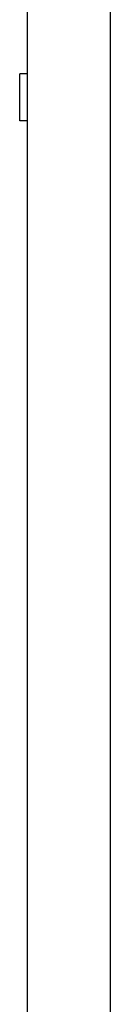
# Model space of a CAD drawing. Header units: millimetres. Extents: x -382 to 385, y -44 to 2191.
# Tile 36 of 256: x -382 to -359, y 208 to 459. Entities that reach past the tile are written whole.
import ezdxf

# ---------------------------------------------------------------- set-up
doc = ezdxf.new("R2010")
doc.units = ezdxf.units.MM
doc.layers.add('ORTHO$8', color=7, linetype='CONTINUOUS', true_color=0xffffff)

msp = doc.modelspace()

# ---------------------------------------------------------------- linework, layer by layer
at = {"layer": 'ORTHO$8', "color": 7, "linetype": 'Continuous'}
for p, q in [((-380, 141.5), (-380, 476.5)), ((-380, 445), (-382, 445)), ((-382, 433), (-382, 445)), ((-380, 433), (-382, 433))]:
    msp.add_line(p, q, dxfattribs=at)
at = {"layer": 'ORTHO$8', "color": 252, "linetype": 'Continuous'}
msp.add_line((-359, 476.5), (-359, 141.5), dxfattribs=at)

doc.saveas('drawing.dxf')
